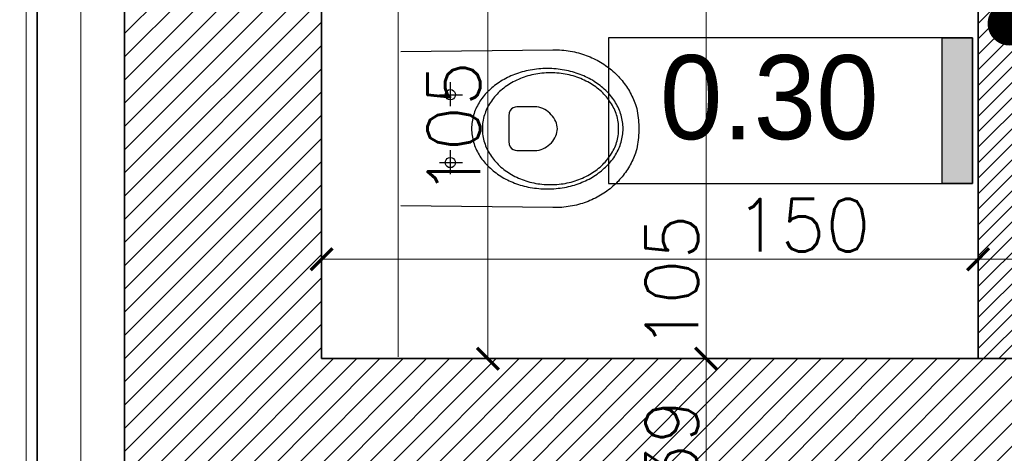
# Model space of a CAD drawing. Header units: millimetres. Extents: x -587 to 33545, y -26688 to 22494.
# Tile 139 of 256: x 8863 to 9088, y 10818 to 10917. Entities that reach past the tile are written whole.
import ezdxf

# ---------------------------------------------------------------- set-up
doc = ezdxf.new("R2010")
doc.units = ezdxf.units.MM
doc.header["$MEASUREMENT"] = 0
for name, color, linetype, lineweight in [('A_istniejące ściany', 7, 'Continuous', 35), ('A_izolacja', 5, 'Continuous', 9), ('A_linie widokowe', 5, 'Continuous', 18), ('l.widokowa', 140, 'Continuous', 15), ('l.wypełnien', 253, 'Continuous', 5), ('wymiarowanie', 176, 'Continuous', 9)]:
    doc.layers.add(name, color=color, linetype=linetype, lineweight=lineweight)
for name, color, linetype in [('D-opis-elewacja', 104, 'Continuous'), ('tabelki opis', 7, 'Continuous'), ('WYPOSAŻENIE', 1, 'Continuous')]:
    doc.layers.add(name, color=color, linetype=linetype)
doc.styles.add('styl2', font='simplex.shx')
doc.linetypes.add('BATTING', pattern='A,0.00254,-2.54,[134,ltypeshp.shx,S=2.54,R=0,X=-2.54,Y=0],-5.08,[134,ltypeshp.shx,S=2.54,R=180,X=2.54,Y=0],-2.54', length=10.16254)
doc.dimstyles.new('Skala 1-50', dxfattribs={"dimtxt": 12, "dimasz": 5, "dimexe": 1, "dimexo": 1, "dimgap": 1.5, "dimtad": 1, "dimdec": 1, "dimrnd": 0.5, "dimtxsty": 'styl2', "dimblk": 'ARCHTICK', "dimcen": 5, "dimadec": 0, "dimazin": 0, "dimtfac": 1, "dimtdec": 1, "dimtmove": 1, "dimatfit": 3, "dimldrblk": 'ARCHTICK', "dimfxl": 5, "dimfxlon": 1, "dimlwd": -1, "dimlwe": -1, "dimarcsym": 0})

# ---------------------------------------------------------------- blocks, each defined once
blk = doc.blocks.new('_ArchTick')
at = {"color": 0, "linetype": 'ByBlock', "const_width": 0.15}
blk.add_lwpolyline([(-0.5, -0.5), (0.5, 0.5)], dxfattribs=at)
blk = doc.blocks.new('*D5662')
at = {"layer": 'Defpoints', "color": 0}
for p in [(9005.94, 10839.59), (9020.04, 10839.59), (9005.05, 10800.59)]:
    blk.add_point(p, dxfattribs=at)
at = {"layer": 'wymiarowanie', "color": 0}
for p, q in [((9015.04, 10839.59), (9021.04, 10839.59)), ((9020.04, 10800.59), (9020.04, 10839.59)), ((9015.04, 10800.59), (9021.04, 10800.59))]:
    blk.add_line(p, q, dxfattribs=at)
at = {"layer": 'wymiarowanie', "color": 0, "xscale": 5, "yscale": 5, "zscale": 5}
for p, rotation in [((9020.04, 10839.59), 90), ((9020.04, 10800.59), 270)]:
    blk.add_blockref('_ArchTick', p, dxfattribs=dict(at, rotation=rotation))
at = {"layer": 'wymiarowanie', "color": 0, "insert": (9012.24, 10820.09), "char_height": 12, "attachment_point": 5, "rotation": 90, "style": 'styl2'}
blk.add_mtext('39', dxfattribs=at)
blk = doc.blocks.new('*D5726')
at = {"layer": 'Defpoints', "color": 0}
for p in [(8618.8, 11098.12), (8873.23, 11098.12), (8872.54, 10690.11)]:
    blk.add_point(p, dxfattribs=at)
at = {"layer": 'wymiarowanie', "color": 0}
for p, q in [((8623.8, 11098.12), (8617.8, 11098.12)), ((8618.8, 10690.11), (8618.8, 11098.12)), ((8623.8, 10690.11), (8617.8, 10690.11))]:
    blk.add_line(p, q, dxfattribs=at)
at = {"layer": 'wymiarowanie', "color": 0, "xscale": 5, "yscale": 5, "zscale": 5}
for p, rotation in [((8618.8, 11098.12), 90), ((8618.8, 10690.11), 270)]:
    blk.add_blockref('_ArchTick', p, dxfattribs=dict(at, rotation=rotation))
at = {"layer": 'wymiarowanie', "color": 0, "insert": (8611, 10894.12), "char_height": 12, "attachment_point": 5, "rotation": 90, "style": 'styl2'}
blk.add_mtext('408', dxfattribs=at)
blk = doc.blocks.new('*D5909')
at = {"layer": 'Defpoints', "color": 0}
for p in [(9002.4, 10944.59), (8998.07, 10839.59), (9020.04, 10839.59)]:
    blk.add_point(p, dxfattribs=at)
at = {"layer": 'wymiarowanie', "color": 0}
for p, q in [((9015.04, 10944.59), (9021.04, 10944.59)), ((9020.04, 10944.59), (9020.04, 10839.59)), ((9015.04, 10839.59), (9021.04, 10839.59))]:
    blk.add_line(p, q, dxfattribs=at)
at = {"layer": 'wymiarowanie', "color": 0, "xscale": 5, "yscale": 5, "zscale": 5}
for p, rotation in [((9020.04, 10944.59), 90), ((9020.04, 10839.59), 270)]:
    blk.add_blockref('_ArchTick', p, dxfattribs=dict(at, rotation=rotation))
at = {"layer": 'wymiarowanie', "color": 0, "insert": (9012.24, 10857.1), "char_height": 12, "attachment_point": 5, "rotation": 90, "style": 'styl2'}
blk.add_mtext('105', dxfattribs=at)
blk = doc.blocks.new('*D5915')
at = {"layer": 'Defpoints', "color": 0}
for p in [(9082.19, 10875.77), (9094.19, 10875.77), (9082.19, 10862.28)]:
    blk.add_point(p, dxfattribs=at)
at = {"layer": 'wymiarowanie', "color": 0}
for p, q in [((9082.19, 10867.28), (9082.19, 10861.28)), ((9094.19, 10867.28), (9094.19, 10861.28)), ((9094.19, 10862.28), (9082.19, 10862.28)), ((9094.19, 10862.28), (9123.82, 10862.28))]:
    blk.add_line(p, q, dxfattribs=at)
at = {"layer": 'wymiarowanie', "color": 0, "xscale": 5, "yscale": 5, "zscale": 5, "rotation": 180}
blk.add_blockref('_ArchTick', (9082.19, 10862.28), dxfattribs=at)
at = {"layer": 'wymiarowanie', "color": 0, "xscale": 5, "yscale": 5, "zscale": 5}
blk.add_blockref('_ArchTick', (9094.19, 10862.28), dxfattribs=at)
at = {"layer": 'wymiarowanie', "color": 0, "insert": (9114.56, 10869.93), "char_height": 12, "attachment_point": 5, "style": 'styl2'}
blk.add_mtext('12', dxfattribs=at)
blk = doc.blocks.new('*D5916')
at = {"layer": 'Defpoints', "color": 0}
for p in [(9082.19, 10875.77), (8932.19, 10870.71), (8932.19, 10862.28)]:
    blk.add_point(p, dxfattribs=at)
at = {"layer": 'wymiarowanie', "color": 0}
for p, q in [((8932.19, 10867.28), (8932.19, 10861.28)), ((9082.19, 10867.28), (9082.19, 10861.28)), ((9082.19, 10862.28), (8932.19, 10862.28))]:
    blk.add_line(p, q, dxfattribs=at)
at = {"layer": 'wymiarowanie', "color": 0, "xscale": 5, "yscale": 5, "zscale": 5, "rotation": 180}
blk.add_blockref('_ArchTick', (8932.19, 10862.28), dxfattribs=at)
at = {"layer": 'wymiarowanie', "color": 0, "xscale": 5, "yscale": 5, "zscale": 5}
blk.add_blockref('_ArchTick', (9082.19, 10862.28), dxfattribs=at)
at = {"layer": 'wymiarowanie', "color": 0, "insert": (9042.18, 10870.08), "char_height": 12, "attachment_point": 5, "style": 'styl2'}
blk.add_mtext('150', dxfattribs=at)
blk = doc.blocks.new('*D6141')
at = {"layer": 'Defpoints', "color": 0}
for p in [(8948.25, 10944.59), (8955.68, 10839.59), (8970.2, 10839.59)]:
    blk.add_point(p, dxfattribs=at)
at = {"layer": 'wymiarowanie', "color": 0}
for p, q in [((8965.2, 10944.59), (8971.2, 10944.59)), ((8970.2, 10944.59), (8970.2, 10839.59)), ((8965.2, 10839.59), (8971.2, 10839.59))]:
    blk.add_line(p, q, dxfattribs=at)
at = {"layer": 'wymiarowanie', "color": 0, "xscale": 5, "yscale": 5, "zscale": 5}
for p, rotation in [((8970.2, 10944.59), 90), ((8970.2, 10839.59), 270)]:
    blk.add_blockref('_ArchTick', p, dxfattribs=dict(at, rotation=rotation))
at = {"layer": 'wymiarowanie', "color": 0, "insert": (8962.4, 10892.09), "char_height": 12, "attachment_point": 5, "rotation": 90, "style": 'styl2'}
blk.add_mtext('105', dxfattribs=at)
blk = doc.blocks.new('_Dot')
at = {"color": 0, "linetype": 'ByBlock', "lineweight": -2}
blk.add_line((-0.5, 0), (-1, 0), dxfattribs=at)
at = {"color": 0, "linetype": 'ByBlock', "const_width": 0.5}
blk.add_lwpolyline([(-0.25, 0, 1), (0.25, 0, 1)], format="xyb", close=True, dxfattribs=at)

msp = doc.modelspace()

# ---------------------------------------------------------------- hatches: boundary and pattern name
at = {"layer": 'l.wypełnien'}
h = msp.add_hatch(dxfattribs=at)
h.set_pattern_fill('ANSI31', color=256, scale=30, style=0)
h.set_pattern_definition([(45, (0, 6.0705), (-2.6516504, 2.6516504), [])])
edge = h.paths.add_edge_path()
edge.add_line((8932.19, 10926.77), (8932.19, 10984.74))
edge.add_line((8932.19, 10984.74), (8932.19, 11029.24))
edge.add_line((8932.19, 11029.24), (8932.19, 11092.62))
edge.add_line((8932.19, 11092.62), (8932.19, 11096.12))
edge.add_line((8932.19, 11096.12), (8887.19, 11096.12))
edge.add_line((8887.19, 11096.12), (8887.19, 10926.77))
edge.add_line((8887.19, 10926.77), (8932.19, 10926.77))
h.paths.add_polyline_path([(9644.52, 11101.7), (9645.19, 11101.7), (9645.19, 11328.39), (9879.19, 11328.39), (9879.19, 11240.39), (9924.19, 11240.39), (9924.19, 11374.77), (9592.09, 11374.77), (9506.19, 11374.77), (9506.19, 11329.59), (9604.19, 11329.59), (9604.19, 11101.7)])
h.paths.add_polyline_path([(8887.19, 10692.11), (8932.19, 10692.11), (8932.19, 10800.59), (9246.19, 10800.59), (9246.19, 10839.59), (9259.19, 10839.59), (9259.19, 10913.09), (9235.19, 10913.09), (9235.19, 10839.59), (8932.19, 10839.59), (8932.19, 10926.77), (8887.19, 10926.77)])
h.paths.add_polyline_path([(8975.77, 11329.59), (9235.19, 11329.59), (9259.19, 11329.59), (9360.94, 11329.59), (9360.94, 11374.77), (8975.77, 11374.77)])
h.paths.add_polyline_path([(8887.19, 11374.77), (8887.19, 11242.37), (8907.93, 11242.37), (8932.19, 11242.37), (8932.19, 11329.59), (8975.77, 11329.59), (8975.77, 11374.77)])
h.paths.add_polyline_path([(9604.19, 11101.7), (9644.52, 11101.7), (9644.52, 11096.13), (9645.19, 11096.13), (9645.19, 11011.5), (9612.19, 11011.5), (9612.19, 11024.5), (9604.19, 11024.5)])
h.paths.add_polyline_path([(9924.19, 11101.7), (9924.19, 11164.96), (9879.19, 11164.96), (9879.19, 11101.7)])
h.paths.add_polyline_path([(9246.19, 10839.59), (9246.19, 10800.59), (9266.19, 10800.59), (9266.19, 10839.59)])
h.paths.add_polyline_path([(9879.19, 11084.56), (9924.19, 11084.66), (9924.19, 11101.7), (9879.19, 11101.7)])
h.paths.add_polyline_path([(9259.19, 10913.09), (9259.19, 10933.09), (9250.18, 10933.09), (9235.19, 10933.09), (9235.19, 10913.09)])
h.paths.add_polyline_path([(9235.19, 11078.39), (9235.19, 11058.39), (9259.19, 11058.39), (9259.19, 11078.39)])
h.paths.add_polyline_path([(9235.19, 11035.09), (9250.18, 11035.09), (9259.19, 11035.09), (9259.19, 11041.22), (9259.19, 11055.09), (9235.19, 11055.09)])
h.paths.add_polyline_path([(9235.19, 11329.59), (9235.19, 11309.59), (9259.19, 11309.59), (9259.19, 11329.59)])
h.paths.add_polyline_path([(9235.19, 11192.99), (9259.19, 11192.99), (9259.19, 11192.99), (9259.19, 11197.59), (9259.19, 11205.59), (9259.19, 11205.59), (9235.19, 11205.59), (9235.19, 11197.59)])
h.paths.add_polyline_path([(9235.19, 11180.39), (9247.19, 11180.39), (9259.19, 11180.39), (9259.19, 11180.39), (9259.19, 11192.99), (9259.19, 11192.99), (9235.19, 11192.99), (9235.19, 11180.39)])
h.paths.add_polyline_path([(9259.19, 11055.09), (9259.19, 11057.99), (9259.19, 11058.39), (9235.19, 11058.39), (9235.19, 11055.09), (9259.19, 11055.09)])
h = msp.add_hatch(dxfattribs=at)
h.set_pattern_fill('ANSI31', color=5, scale=20, style=0)
h.set_pattern_definition([(45, (0, 6.0705), (-1.76776695, 1.76776695), [])])
h.paths.add_polyline_path([(9094.19, 10839.59), (9094.19, 11060.39), (9235.19, 11060.39), (9235.19, 11072.39), (9077.19, 11072.39), (9077.19, 11060.39), (9082.19, 11060.39), (9082.19, 10952.59), (9077.19, 10952.59), (9077.19, 10944.59), (9082.19, 10944.59), (9082.19, 10839.59), (9094.19, 10839.59)])
h.paths.add_polyline_path([(9384.19, 10964.59), (9451.64, 10964.59), (9451.64, 10972.59), (9392.19, 10972.59), (9392.19, 11087.59), (9604.19, 11087.59), (9604.19, 11095.59), (9392.19, 11095.59), (9392.19, 11100.59), (9384.19, 11100.59)])
h.paths.add_polyline_path([(9612.19, 11011.5), (9645.19, 11011.5), (9645.19, 10996.39), (9645.19, 10984.39), (9645.19, 10957.39), (9604.19, 10957.39), (9604.19, 10964.59), (9543.64, 10964.59), (9543.64, 10972.59), (9604.19, 10972.59), (9604.19, 11024.5), (9612.19, 11024.5)])
h.paths.add_polyline_path([(8932.19, 11060.39), (8975.19, 11060.39), (8975.19, 11072.39), (8932.19, 11072.39)])
h.paths.add_polyline_path([(8932.19, 10944.59), (8985.19, 10944.59), (8985.19, 10952.59), (8932.19, 10952.59)])
at = {"layer": 'tabelki opis'}
msp.add_hatch(color=252, dxfattribs=at).paths.add_polyline_path([(9080.94, 10879.58), (9080.94, 10912.85), (9073.97, 10912.85), (9073.97, 10879.58)])

# ---------------------------------------------------------------- linework, layer by layer
at = {"layer": 'A_istniejące ściany', "color": 7}
for points in [[(8887.19, 11096.12), (8887.19, 10692.11)], [(8932.19, 10839.59), (8932.19, 11096.12)], [(9235.19, 10839.59), (8932.19, 10839.59)]]:
    msp.add_lwpolyline(points, dxfattribs=at)
at = {"layer": 'A_istniejące ściany', "color": 5}
msp.add_lwpolyline([(9082.19, 10839.59), (9082.19, 10944.59)], dxfattribs=at)
at = {"layer": 'A_izolacja', "lineweight": 35}
msp.add_lwpolyline([(8867.19, 11098.12), (8867.19, 10690.11)], dxfattribs=at)
at = {"layer": 'A_izolacja', "linetype": 'BATTING'}
msp.add_lwpolyline([(8877.19, 11096.12), (8877.19, 10690.11)], dxfattribs=at)
at = {"layer": 'A_linie widokowe', "color": 7}
msp.add_lwpolyline([(8949.69, 10839.98), (8949.69, 10944.2)], dxfattribs=at)
at = {"layer": 'l.widokowa', "color": 5}
msp.add_lwpolyline([(9946.69, 11397.27), (8864.69, 11397.27), (8864.69, 9723.15), (11904.83, 9723.15), (11904.83, 11403.07), (11103.75, 11403.07), (11103.75, 10862.39)], dxfattribs=at)
at = {"layer": 'tabelki opis', "color": 7}
msp.add_lwpolyline([(9080.94, 10912.85), (8997.78, 10912.85), (8997.78, 10879.58), (9080.94, 10879.58), (9080.94, 10912.85)], dxfattribs=at)
at = {"layer": 'tabelki opis'}
msp.add_lwpolyline([(9080.94, 10879.58), (9073.97, 10879.58), (9073.97, 10912.85), (9080.94, 10912.85)], close=True, dxfattribs=at)
at = {"layer": 'WYPOSAŻENIE', "color": 7}
for points in [[(8950.3, 10909.7), (8985.07, 10910.1), (8985.58, 10910.1), (8986.09, 10910.09), (8986.59, 10910.07), (8987.09, 10910.04), (8987.58, 10909.99), (8988.07, 10909.94), (8988.56, 10909.87), (8989.03, 10909.8), (8989.51, 10909.71), (8989.98, 10909.62), (8990.44, 10909.51), (8990.9, 10909.39), (8991.35, 10909.27), (8991.8, 10909.13), (8992.24, 10908.99), (8992.67, 10908.83), (8993.1, 10908.67), (8993.53, 10908.49), (8993.94, 10908.31), (8994.35, 10908.12), (8994.76, 10907.92), (8995.16, 10907.72), (8995.55, 10907.5), (8995.93, 10907.28), (8996.31, 10907.04), (8996.69, 10906.81), (8997.05, 10906.56), (8997.41, 10906.31), (8997.76, 10906.04), (8998.1, 10905.78), (8998.44, 10905.5), (8998.77, 10905.22), (8999.09, 10904.93), (8999.4, 10904.64), (8999.71, 10904.33), (9000, 10904.03), (9000.29, 10903.71), (9000.58, 10903.4), (9000.85, 10903.07), (9001.11, 10902.74), (9001.37, 10902.41), (9001.62, 10902.07), (9001.86, 10901.72), (9002.09, 10901.37), (9002.31, 10901.02), (9002.53, 10900.66), (9002.73, 10900.3), (9002.93, 10899.93), (9003.11, 10899.56), (9003.29, 10899.18), (9003.46, 10898.8), (9003.62, 10898.42), (9003.76, 10898.04), (9003.9, 10897.65), (9003.9, 10897.65), (9004.05, 10897.17), (9004.19, 10896.68), (9004.3, 10896.17), (9004.4, 10895.65), (9004.48, 10895.13), (9004.55, 10894.6), (9004.6, 10894.08), (9004.64, 10893.56), (9004.67, 10893.06), (9004.68, 10892.56), (9004.69, 10892.09), (9004.69, 10892.09), (9004.68, 10891.61), (9004.67, 10891.12), (9004.64, 10890.61), (9004.6, 10890.1), (9004.55, 10889.58), (9004.48, 10889.05), (9004.4, 10888.53), (9004.3, 10888.01), (9004.19, 10887.5), (9004.05, 10887.01), (9003.9, 10886.53), (9003.76, 10886.14), (9003.61, 10885.76), (9003.46, 10885.37), (9003.29, 10885), (9003.11, 10884.62), (9002.93, 10884.25), (9002.73, 10883.88), (9002.53, 10883.52), (9002.31, 10883.16), (9002.09, 10882.81), (9001.86, 10882.46), (9001.62, 10882.11), (9001.37, 10881.77), (9001.11, 10881.44), (9000.85, 10881.11), (9000.57, 10880.78), (9000.29, 10880.47), (9000, 10880.15), (8999.7, 10879.85), (8999.4, 10879.54), (8999.09, 10879.25), (8998.76, 10878.96), (8998.44, 10878.68), (8998.1, 10878.4), (8997.76, 10878.14), (8997.41, 10877.87), (8997.05, 10877.62), (8996.68, 10877.37), (8996.31, 10877.13), (8995.93, 10876.9), (8995.55, 10876.68), (8995.16, 10876.46), (8994.76, 10876.26), (8994.35, 10876.06), (8993.94, 10875.87), (8993.52, 10875.69), (8993.1, 10875.51), (8992.67, 10875.35), (8992.23, 10875.19), (8991.79, 10875.05), (8991.35, 10874.91), (8990.89, 10874.79), (8990.44, 10874.67), (8989.97, 10874.56), (8989.5, 10874.47), (8989.03, 10874.38), (8988.55, 10874.31), (8988.07, 10874.24), (8987.58, 10874.19), (8987.09, 10874.14), (8986.59, 10874.11), (8986.09, 10874.09), (8985.58, 10874.08), (8985.07, 10874.09), (8985.07, 10874.09), (8950.3, 10874.48)], [(8961.63, 10897.25), (8961.63, 10902.7)], [(8959.12, 10899.86), (8964.43, 10899.86)], [(8961.63, 10881.75), (8961.63, 10887.2)], [(8959.12, 10884.35), (8964.43, 10884.35)]]:
    msp.add_lwpolyline(points, dxfattribs=at)
for points in [[(8966.47, 10892.09), (8966.48, 10891.69), (8966.5, 10891.3), (8966.54, 10890.91), (8966.59, 10890.52), (8966.65, 10890.13), (8966.73, 10889.75), (8966.81, 10889.37), (8966.92, 10889), (8967.03, 10888.63), (8967.16, 10888.26), (8967.3, 10887.9), (8967.45, 10887.54), (8967.62, 10887.18), (8967.79, 10886.83), (8967.98, 10886.49), (8968.18, 10886.15), (8968.39, 10885.81), (8968.61, 10885.48), (8968.84, 10885.16), (8969.09, 10884.84), (8969.34, 10884.53), (8969.6, 10884.22), (8969.88, 10883.92), (8970.16, 10883.62), (8970.45, 10883.33), (8970.76, 10883.05), (8971.07, 10882.78), (8971.39, 10882.51), (8971.72, 10882.24), (8972.06, 10881.99), (8972.4, 10881.74), (8972.76, 10881.5), (8973.12, 10881.27), (8973.49, 10881.04), (8973.87, 10880.82), (8974.26, 10880.61), (8974.65, 10880.41), (8975.06, 10880.22), (8975.46, 10880.04), (8975.88, 10879.86), (8976.3, 10879.69), (8976.73, 10879.53), (8977.16, 10879.38), (8977.6, 10879.24), (8978.05, 10879.11), (8978.5, 10878.99), (8978.96, 10878.88), (8979.42, 10878.78), (8979.89, 10878.69), (8980.36, 10878.61), (8980.83, 10878.54), (8981.31, 10878.48), (8981.8, 10878.43), (8982.29, 10878.39), (8982.78, 10878.36), (8983.28, 10878.34), (8983.78, 10878.34), (8983.78, 10878.34), (8984.28, 10878.34), (8984.77, 10878.36), (8985.27, 10878.39), (8985.76, 10878.43), (8986.24, 10878.48), (8986.72, 10878.54), (8987.2, 10878.61), (8987.67, 10878.69), (8988.14, 10878.78), (8988.6, 10878.88), (8989.06, 10878.99), (8989.51, 10879.11), (8989.95, 10879.24), (8990.39, 10879.38), (8990.83, 10879.53), (8991.26, 10879.69), (8991.68, 10879.86), (8992.09, 10880.03), (8992.5, 10880.22), (8992.9, 10880.41), (8993.3, 10880.61), (8993.68, 10880.82), (8994.06, 10881.04), (8994.43, 10881.27), (8994.8, 10881.5), (8995.15, 10881.74), (8995.5, 10881.99), (8995.84, 10882.24), (8996.17, 10882.5), (8996.49, 10882.77), (8996.8, 10883.05), (8997.1, 10883.33), (8997.4, 10883.62), (8997.68, 10883.92), (8997.96, 10884.22), (8998.22, 10884.52), (8998.47, 10884.84), (8998.72, 10885.16), (8998.95, 10885.48), (8999.17, 10885.81), (8999.38, 10886.15), (8999.58, 10886.49), (8999.77, 10886.83), (8999.94, 10887.18), (9000.11, 10887.54), (9000.26, 10887.89), (9000.4, 10888.26), (9000.53, 10888.62), (9000.64, 10889), (9000.74, 10889.37), (9000.83, 10889.75), (9000.91, 10890.13), (9000.97, 10890.52), (9001.02, 10890.91), (9001.06, 10891.3), (9001.08, 10891.69), (9001.08, 10892.09), (9001.08, 10892.09), (9001.08, 10892.49), (9001.06, 10892.88), (9001.02, 10893.27), (9000.97, 10893.66), (9000.91, 10894.05), (9000.83, 10894.43), (9000.74, 10894.81), (9000.64, 10895.18), (9000.53, 10895.55), (9000.4, 10895.92), (9000.26, 10896.28), (9000.11, 10896.64), (8999.94, 10897), (8999.77, 10897.35), (8999.58, 10897.69), (8999.38, 10898.03), (8999.17, 10898.37), (8998.95, 10898.7), (8998.72, 10899.02), (8998.47, 10899.34), (8998.22, 10899.65), (8997.96, 10899.96), (8997.68, 10900.26), (8997.4, 10900.56), (8997.11, 10900.85), (8996.8, 10901.13), (8996.49, 10901.41), (8996.17, 10901.68), (8995.84, 10901.94), (8995.5, 10902.19), (8995.15, 10902.44), (8994.8, 10902.68), (8994.44, 10902.91), (8994.06, 10903.14), (8993.68, 10903.36), (8993.3, 10903.57), (8992.9, 10903.77), (8992.5, 10903.96), (8992.09, 10904.15), (8991.68, 10904.32), (8991.26, 10904.49), (8990.83, 10904.65), (8990.4, 10904.8), (8989.96, 10904.94), (8989.51, 10905.07), (8989.06, 10905.19), (8988.6, 10905.3), (8988.14, 10905.4), (8987.67, 10905.49), (8987.2, 10905.57), (8986.72, 10905.64), (8986.24, 10905.71), (8985.76, 10905.75), (8985.27, 10905.79), (8984.78, 10905.82), (8984.28, 10905.84), (8983.78, 10905.84), (8983.78, 10905.84), (8983.28, 10905.84), (8982.78, 10905.82), (8982.29, 10905.79), (8981.8, 10905.76), (8981.32, 10905.71), (8980.84, 10905.65), (8980.36, 10905.57), (8979.89, 10905.49), (8979.42, 10905.4), (8978.96, 10905.3), (8978.5, 10905.19), (8978.05, 10905.07), (8977.6, 10904.94), (8977.16, 10904.8), (8976.73, 10904.65), (8976.3, 10904.49), (8975.88, 10904.32), (8975.47, 10904.15), (8975.06, 10903.96), (8974.66, 10903.77), (8974.26, 10903.57), (8973.88, 10903.36), (8973.5, 10903.14), (8973.12, 10902.92), (8972.76, 10902.68), (8972.41, 10902.44), (8972.06, 10902.19), (8971.72, 10901.94), (8971.39, 10901.68), (8971.07, 10901.41), (8970.76, 10901.13), (8970.45, 10900.85), (8970.16, 10900.56), (8969.88, 10900.27), (8969.6, 10899.96), (8969.34, 10899.66), (8969.09, 10899.34), (8968.84, 10899.02), (8968.61, 10898.7), (8968.39, 10898.37), (8968.18, 10898.04), (8967.98, 10897.7), (8967.79, 10897.35), (8967.62, 10897), (8967.45, 10896.65), (8967.3, 10896.29), (8967.16, 10895.92), (8967.03, 10895.56), (8966.92, 10895.19), (8966.82, 10894.81), (8966.73, 10894.43), (8966.65, 10894.05), (8966.59, 10893.66), (8966.54, 10893.28), (8966.5, 10892.88), (8966.48, 10892.49), (8966.47, 10892.09)], [(8968.94, 10892.09), (8968.94, 10891.69), (8968.97, 10891.29), (8969, 10890.89), (8969.06, 10890.49), (8969.12, 10890.1), (8969.21, 10889.72), (8969.3, 10889.33), (8969.41, 10888.95), (8969.54, 10888.58), (8969.67, 10888.21), (8969.82, 10887.84), (8969.99, 10887.48), (8970.16, 10887.13), (8970.35, 10886.78), (8970.55, 10886.44), (8970.76, 10886.1), (8970.99, 10885.76), (8971.22, 10885.44), (8971.47, 10885.12), (8971.73, 10884.8), (8972, 10884.5), (8972.28, 10884.2), (8972.57, 10883.9), (8972.87, 10883.62), (8973.18, 10883.34), (8973.5, 10883.07), (8973.83, 10882.81), (8974.17, 10882.55), (8974.52, 10882.3), (8974.88, 10882.06), (8975.24, 10881.83), (8975.62, 10881.61), (8976, 10881.4), (8976.39, 10881.2), (8976.79, 10881), (8977.19, 10880.82), (8977.61, 10880.65), (8978.02, 10880.48), (8978.45, 10880.33), (8978.88, 10880.18), (8979.32, 10880.05), (8979.77, 10879.92), (8980.22, 10879.81), (8980.67, 10879.71), (8981.14, 10879.62), (8981.6, 10879.54), (8982.08, 10879.47), (8982.55, 10879.42), (8983.03, 10879.38), (8983.52, 10879.34), (8984.01, 10879.33), (8984.5, 10879.32), (8984.5, 10879.32), (8984.99, 10879.33), (8985.48, 10879.34), (8985.97, 10879.38), (8986.45, 10879.42), (8986.92, 10879.47), (8987.4, 10879.54), (8987.86, 10879.62), (8988.32, 10879.71), (8988.78, 10879.81), (8989.23, 10879.92), (8989.68, 10880.05), (8990.12, 10880.18), (8990.55, 10880.33), (8990.97, 10880.48), (8991.39, 10880.64), (8991.81, 10880.82), (8992.21, 10881), (8992.61, 10881.2), (8993, 10881.4), (8993.38, 10881.61), (8993.76, 10881.83), (8994.12, 10882.06), (8994.48, 10882.3), (8994.83, 10882.55), (8995.17, 10882.8), (8995.5, 10883.07), (8995.82, 10883.34), (8996.13, 10883.62), (8996.43, 10883.9), (8996.72, 10884.19), (8997, 10884.49), (8997.27, 10884.8), (8997.53, 10885.12), (8997.78, 10885.44), (8998.01, 10885.76), (8998.24, 10886.09), (8998.45, 10886.43), (8998.65, 10886.78), (8998.84, 10887.13), (8999.02, 10887.48), (8999.18, 10887.84), (8999.33, 10888.21), (8999.47, 10888.58), (8999.59, 10888.95), (8999.7, 10889.33), (8999.79, 10889.71), (8999.88, 10890.1), (8999.94, 10890.49), (9000, 10890.89), (9000.04, 10891.28), (9000.06, 10891.69), (9000.07, 10892.09), (9000.07, 10892.09), (9000.06, 10892.49), (9000.04, 10892.9), (9000, 10893.29), (8999.94, 10893.69), (8999.88, 10894.08), (8999.8, 10894.47), (8999.7, 10894.85), (8999.59, 10895.23), (8999.47, 10895.6), (8999.33, 10895.97), (8999.18, 10896.34), (8999.02, 10896.7), (8998.84, 10897.05), (8998.65, 10897.4), (8998.45, 10897.75), (8998.24, 10898.09), (8998.01, 10898.42), (8997.78, 10898.74), (8997.53, 10899.06), (8997.27, 10899.38), (8997, 10899.69), (8996.72, 10899.99), (8996.43, 10900.28), (8996.13, 10900.56), (8995.82, 10900.84), (8995.5, 10901.11), (8995.17, 10901.38), (8994.83, 10901.63), (8994.48, 10901.88), (8994.12, 10902.12), (8993.76, 10902.35), (8993.38, 10902.57), (8993, 10902.78), (8992.61, 10902.98), (8992.21, 10903.18), (8991.81, 10903.36), (8991.4, 10903.54), (8990.98, 10903.7), (8990.55, 10903.86), (8990.12, 10904), (8989.68, 10904.13), (8989.23, 10904.26), (8988.78, 10904.37), (8988.33, 10904.47), (8987.86, 10904.56), (8987.4, 10904.64), (8986.93, 10904.71), (8986.45, 10904.76), (8985.97, 10904.81), (8985.48, 10904.84), (8984.99, 10904.86), (8984.5, 10904.86), (8984.5, 10904.86), (8984.01, 10904.86), (8983.52, 10904.84), (8983.03, 10904.81), (8982.55, 10904.76), (8982.08, 10904.71), (8981.61, 10904.64), (8981.14, 10904.56), (8980.68, 10904.47), (8980.22, 10904.37), (8979.77, 10904.26), (8979.32, 10904.13), (8978.89, 10904), (8978.45, 10903.86), (8978.03, 10903.7), (8977.61, 10903.54), (8977.19, 10903.36), (8976.79, 10903.18), (8976.39, 10902.98), (8976, 10902.78), (8975.62, 10902.57), (8975.24, 10902.35), (8974.88, 10902.12), (8974.52, 10901.88), (8974.17, 10901.63), (8973.83, 10901.38), (8973.5, 10901.12), (8973.18, 10900.84), (8972.87, 10900.57), (8972.57, 10900.28), (8972.28, 10899.99), (8972, 10899.69), (8971.73, 10899.38), (8971.47, 10899.07), (8971.22, 10898.75), (8970.99, 10898.42), (8970.76, 10898.09), (8970.55, 10897.75), (8970.35, 10897.4), (8970.16, 10897.06), (8969.99, 10896.7), (8969.82, 10896.34), (8969.67, 10895.97), (8969.54, 10895.6), (8969.41, 10895.23), (8969.3, 10894.85), (8969.21, 10894.47), (8969.12, 10894.08), (8969.06, 10893.69), (8969, 10893.3), (8968.97, 10892.9), (8968.94, 10892.5), (8968.94, 10892.09)], [(8961.63, 10901.01), (8962.04, 10900.94), (8962.36, 10900.77), (8962.59, 10900.51), (8962.73, 10900.2), (8962.78, 10899.85), (8962.73, 10899.51), (8962.59, 10899.2), (8962.36, 10898.94), (8962.04, 10898.77), (8961.63, 10898.7), (8961.21, 10898.77), (8960.89, 10898.94), (8960.66, 10899.2), (8960.52, 10899.52), (8960.48, 10899.86), (8960.52, 10900.2), (8960.66, 10900.51), (8960.89, 10900.77), (8961.21, 10900.94), (8961.63, 10901.01)], [(8974.99, 10891.87), (8974.99, 10889.17), (8975.07, 10888.48), (8975.29, 10887.96), (8975.61, 10887.58), (8975.99, 10887.34), (8976.41, 10887.19), (8976.81, 10887.12), (8977.16, 10887.1), (8980.92, 10887.09), (8981.4, 10887.12), (8981.88, 10887.2), (8982.34, 10887.33), (8982.78, 10887.5), (8983.21, 10887.71), (8983.62, 10887.96), (8984, 10888.24), (8984.36, 10888.56), (8984.7, 10888.89), (8985, 10889.25), (8985.27, 10889.63), (8985.51, 10890.02), (8985.7, 10890.43), (8985.86, 10890.84), (8985.98, 10891.26), (8986.05, 10891.67), (8986.08, 10892.09), (8986.05, 10892.5), (8985.98, 10892.92), (8985.86, 10893.34), (8985.7, 10893.75), (8985.5, 10894.15), (8985.27, 10894.55), (8984.99, 10894.93), (8984.69, 10895.29), (8984.36, 10895.63), (8983.99, 10895.94), (8983.61, 10896.22), (8983.2, 10896.47), (8982.77, 10896.68), (8982.32, 10896.85), (8981.86, 10896.98), (8981.38, 10897.06), (8980.9, 10897.09), (8977.14, 10897.09), (8976.79, 10897.07), (8976.4, 10897), (8975.99, 10896.85), (8975.61, 10896.61), (8975.29, 10896.23), (8975.07, 10895.71), (8974.99, 10895.02)], [(8961.63, 10885.5), (8962.04, 10885.44), (8962.36, 10885.26), (8962.59, 10885), (8962.73, 10884.69), (8962.78, 10884.35), (8962.73, 10884.01), (8962.59, 10883.7), (8962.36, 10883.44), (8962.04, 10883.27), (8961.63, 10883.2), (8961.21, 10883.27), (8960.89, 10883.44), (8960.66, 10883.7), (8960.52, 10884.01), (8960.48, 10884.35), (8960.52, 10884.69), (8960.66, 10885), (8960.89, 10885.26), (8961.21, 10885.44), (8961.63, 10885.5)]]:
    msp.add_lwpolyline(points, close=True, dxfattribs=at)

# ---------------------------------------------------------------- block references
at = {"layer": 'D-opis-elewacja', "color": 5, "xscale": -10, "yscale": 10, "zscale": 10}
msp.add_blockref('_Dot', (9089.37, 10916.09), dxfattribs=at)

# ---------------------------------------------------------------- texts
at = {"layer": 'tabelki opis', "color": 7, "insert": (9009.5, 10908.9), "char_height": 19.2, "width": 56.7, "attachment_point": 1}
msp.add_mtext('{\\fCentury Gothic|b0|i0|c238|p34;0.30}', dxfattribs=at)

# ---------------------------------------------------------------- dimensions: what is measured, and where the dimension line sits
at = {"layer": 'wymiarowanie'}
for base, p1, p2, picture, middle in [((8618.8, 11098.12), (8872.54, 10690.11), (8873.23, 11098.12), '*D5726', (8611, 10894.12)), ((8970.2, 10839.59), (8948.25, 10944.59), (8955.68, 10839.59), '*D6141', (8962.4, 10892.09)), ((9020.04, 10839.59), (9005.05, 10800.59), (9005.94, 10839.59), '*D5662', (9012.24, 10820.09))]:
    dim = msp.add_linear_dim(base=base, p1=p1, p2=p2, angle=90, dimstyle='Skala 1-50', dxfattribs=at)
    dim.commit()
    dim.dimension.update_dxf_attribs({"geometry": picture, "text_midpoint": middle})
dim = msp.add_linear_dim(base=(9020.04, 10839.59), p1=(9002.4, 10944.59), p2=(8998.07, 10839.59), angle=90, dimstyle='Skala 1-50', dxfattribs=at)
dim.commit()
dim.dimension.update_dxf_attribs({"geometry": '*D5909', "text_midpoint": (9020.04, 10857.1), "dimtype": 160})
for base, p1, p2, picture, middle in [((8932.19, 10862.28), (9082.19, 10875.77), (8932.19, 10870.71), '*D5916', (9042.18, 10862.28)), ((9082.19, 10862.28), (9094.19, 10875.77), (9082.19, 10875.77), '*D5915', (9114.56, 10862.28))]:
    dim = msp.add_linear_dim(base=base, p1=p1, p2=p2, dimstyle='Skala 1-50', dxfattribs=at)
    dim.commit()
    dim.dimension.update_dxf_attribs({"geometry": picture, "text_midpoint": middle, "dimtype": 160})

doc.saveas('drawing.dxf')
